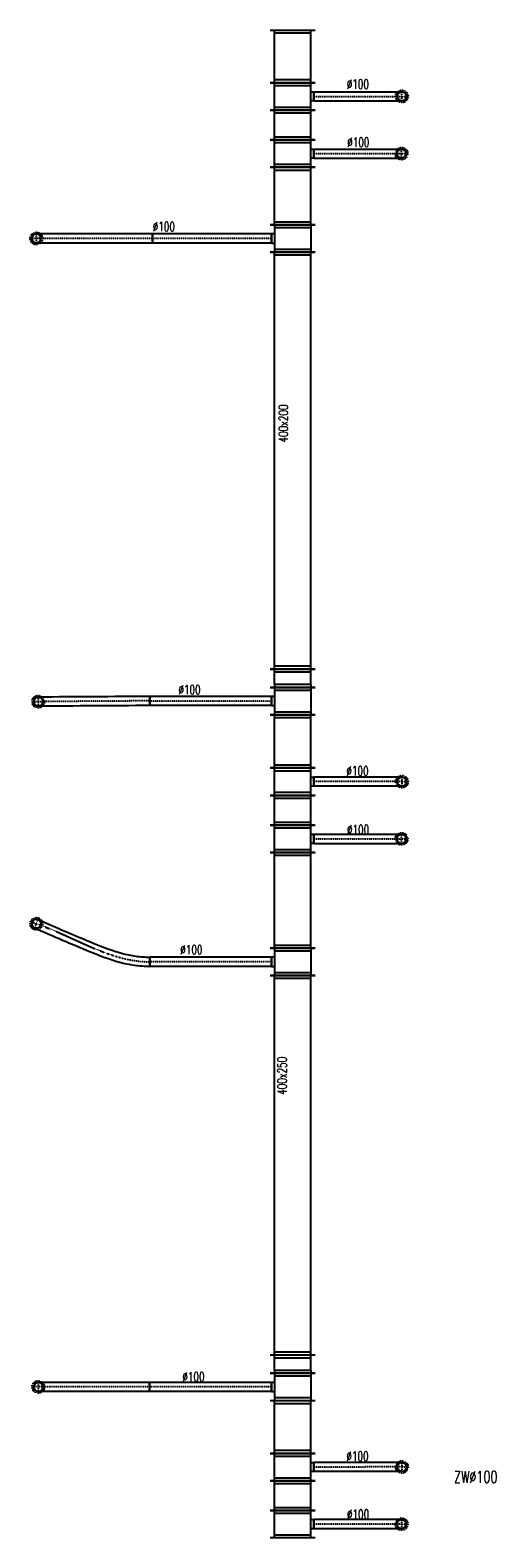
# Model space of a CAD drawing. Extents: x -7228 to 74941, y -112898 to 85621.
# Tile 212 of 256: x 28585 to 29096, y 35397 to 37047. Entities that reach past the tile are written whole.
import ezdxf

# ---------------------------------------------------------------- set-up
doc = ezdxf.new("R2010")
doc.units = 0
doc.linetypes.add('DASHDOT', pattern=[1, 0.5, -0.25, 0, -0.25])
doc.linetypes.add('DASHED', pattern=[0.75, 0.5, -0.25])
doc.layers.get('0').update_dxf_attribs({"color": 101, "linetype": 'CONTINUOUS'})
for name, color, linetype in [('E35', 6, 'CONTINUOUS'), ('FLUID-W9B', 7, 'CONTINUOUS'), ('FLUID-W9B-SYM', 7, 'CONTINUOUS'), ('m-went-opis', 86, 'CONTINUOUS')]:
    doc.layers.add(name, color=color, linetype=linetype)
doc.styles.add('tab-bud$0$ROMANS', font='romans', dxfattribs={"width": 0.7})
doc.linetypes.add('ZIGZAG', pattern='A,0.00254,-5.08,[131,ltypeshp.shx,S=5.08,R=0,X=-5.08,Y=0],-10.16,[131,ltypeshp.shx,S=5.08,R=180,X=5.08,Y=0],-5.08', length=20.32254)

# ---------------------------------------------------------------- blocks, each defined once
blk = doc.blocks.new('*U7467')
at = {"color": 4, "linetype": 'DASHED'}
blk.add_circle((0, 0), 67.5, dxfattribs=at)
at = {"color": 0, "linetype": 'ByBlock', "lineweight": -2}
blk.add_circle((0, 0), 50, dxfattribs=at)
blk = doc.blocks.new('*U7466')
at = {"color": 4, "linetype": 'DASHED'}
blk.add_circle((0, 0), 67.5, dxfattribs=at)
at = {"color": 0, "linetype": 'ByBlock', "lineweight": -2}
blk.add_circle((0, 0), 50, dxfattribs=at)
blk = doc.blocks.new('*U7465')
at = {"color": 4, "linetype": 'DASHED'}
blk.add_circle((0, 0), 67.5, dxfattribs=at)
at = {"color": 0, "linetype": 'ByBlock', "lineweight": -2}
blk.add_circle((0, 0), 50, dxfattribs=at)
blk = doc.blocks.new('*U7454')
at = {"color": 4, "linetype": 'DASHED'}
blk.add_circle((0, 0), 67.5, dxfattribs=at)
at = {"color": 0, "linetype": 'ByBlock', "lineweight": -2}
blk.add_circle((0, 0), 50, dxfattribs=at)
blk = doc.blocks.new('*U7453')
at = {"color": 4, "linetype": 'DASHED'}
blk.add_circle((0, 0), 67.5, dxfattribs=at)
at = {"color": 0, "linetype": 'ByBlock', "lineweight": -2}
blk.add_circle((0, 0), 50, dxfattribs=at)
blk = doc.blocks.new('*U7435')
at = {"color": 4, "linetype": 'DASHED'}
blk.add_circle((0, 0), 67.5, dxfattribs=at)
at = {"color": 0, "linetype": 'ByBlock', "lineweight": -2}
blk.add_circle((0, 0), 50, dxfattribs=at)
blk = doc.blocks.new('*U7452')
at = {"color": 4, "linetype": 'DASHED'}
blk.add_circle((0, 0), 67.5, dxfattribs=at)
at = {"color": 0, "linetype": 'ByBlock', "lineweight": -2}
blk.add_circle((0, 0), 50, dxfattribs=at)
blk = doc.blocks.new('*U7451')
at = {"color": 4, "linetype": 'DASHED'}
blk.add_circle((0, 0), 67.5, dxfattribs=at)
at = {"color": 0, "linetype": 'ByBlock', "lineweight": -2}
blk.add_circle((0, 0), 50, dxfattribs=at)
blk = doc.blocks.new('*U7433')
at = {"color": 4, "linetype": 'DASHED'}
blk.add_circle((0, 0), 67.5, dxfattribs=at)
at = {"color": 0, "linetype": 'ByBlock', "lineweight": -2}
blk.add_circle((0, 0), 50, dxfattribs=at)
blk = doc.blocks.new('*U7432')
at = {"color": 4, "linetype": 'DASHED'}
blk.add_circle((0, 0), 67.5, dxfattribs=at)
at = {"color": 0, "linetype": 'ByBlock', "lineweight": -2}
blk.add_circle((0, 0), 50, dxfattribs=at)
blk = doc.blocks.new('*U7464')
at = {"color": 1, "linetype": 'Continuous', "lineweight": -2}
for p, q in [((-150, -245), (-150, 245)), ((150, 245), (150, -245)), ((50, -230), (-50, -230))]:
    blk.add_line(p, q, dxfattribs=at)
at = {"color": 0, "linetype": 'ByBlock', "lineweight": -2}
for p, q in [((-150, 200), (150, 200)), ((-150, -200), (150, -200)), ((-50, -230), (-50, -200)), ((50, -200), (50, -230))]:
    blk.add_line(p, q, dxfattribs=at)
at = {"color": 4, "linetype": 'Continuous'}
for p, q in [((-120, -200), (-120, 200)), ((120, 200), (120, -200))]:
    blk.add_line(p, q, dxfattribs=at)
blk = doc.blocks.new('*U7463')
at = {"color": 1, "linetype": 'Continuous', "lineweight": -2}
for p, q in [((-162.5, -245), (-162.5, 245)), ((162.5, 245), (162.5, -245))]:
    blk.add_line(p, q, dxfattribs=at)
at = {"color": 0, "linetype": 'ByBlock', "lineweight": -2}
for p, q in [((-162.5, 200), (162.5, 200)), ((-162.5, -200), (162.5, -200))]:
    blk.add_line(p, q, dxfattribs=at)
at = {"color": 4, "linetype": 'Continuous'}
for p, q in [((-132.5, -200), (-132.5, 200)), ((132.5, 200), (132.5, -200))]:
    blk.add_line(p, q, dxfattribs=at)
blk = doc.blocks.new('*U7462')
at = {"color": 1, "linetype": 'Continuous', "lineweight": -2}
for p, q in [((-150, -245), (-150, 245)), ((150, 245), (150, -245)), ((50, -230), (-50, -230))]:
    blk.add_line(p, q, dxfattribs=at)
at = {"color": 0, "linetype": 'ByBlock', "lineweight": -2}
for p, q in [((-150, 200), (150, 200)), ((-150, -200), (150, -200)), ((-50, -230), (-50, -200)), ((50, -200), (50, -230))]:
    blk.add_line(p, q, dxfattribs=at)
at = {"color": 4, "linetype": 'Continuous'}
for p, q in [((-120, -200), (-120, 200)), ((120, 200), (120, -200))]:
    blk.add_line(p, q, dxfattribs=at)
blk = doc.blocks.new('*U7461')
at = {"color": 1, "linetype": 'Continuous', "lineweight": -2}
blk.add_line((0, -50), (0, 50), dxfattribs=at)
at = {"color": 4, "linetype": 'DASHED', "lineweight": -2}
blk.add_arc((961, 0), 50, 90, 270, dxfattribs=at)
at = {"color": 0, "lineweight": -2}
blk.add_arc((961, 0), 50, 270, 90, dxfattribs=at)
at = {"color": 1, "linetype": 'ZIGZAG', "lineweight": -2, "ltscale": 0.4}
for points in [[(961, 50), (0, 50)], [(961, -50), (0, -50)]]:
    blk.add_spline(points, degree=3, dxfattribs=at)
at = {"layer": 'FLUID-W9B-SYM', "color": 2, "linetype": 'DASHDOT'}
for p, q in [((961, 50), (961, -50)), ((961, 0), (1011, 0))]:
    blk.add_line(p, q, dxfattribs=at)
at = {"layer": 'FLUID-W9B-SYM', "color": 2, "linetype": 'DASHDOT', "start_tangent": (-1, 0), "end_tangent": (-1, 0)}
blk.add_spline([(961, 0), (0, 0)], degree=3, dxfattribs=at)
blk = doc.blocks.new('*U7460')
at = {"color": 1, "linetype": 'Continuous', "lineweight": -2}
blk.add_line((0, -50), (0, 50), dxfattribs=at)
at = {"color": 4, "linetype": 'DASHED', "lineweight": -2}
blk.add_arc((965, 2), 50, 90.0919, 270.0919, dxfattribs=at)
at = {"color": 0, "lineweight": -2}
blk.add_arc((965, 2), 50, 270.0919, 90.0919, dxfattribs=at)
at = {"color": 1, "linetype": 'ZIGZAG', "lineweight": -2, "ltscale": 0.4}
for points in [[(965, 52), (0, 50)], [(965, -48), (0, -50)]]:
    blk.add_spline(points, degree=3, dxfattribs=at)
at = {"layer": 'FLUID-W9B-SYM', "color": 2, "linetype": 'DASHDOT'}
for p, q in [((965, 52), (965, -48)), ((965, 2), (1015, 2))]:
    blk.add_line(p, q, dxfattribs=at)
at = {"layer": 'FLUID-W9B-SYM', "color": 2, "linetype": 'DASHDOT', "start_tangent": (-0.999999, -0.001604), "end_tangent": (-1, 0)}
blk.add_spline([(965, 2), (0, 0)], degree=3, dxfattribs=at)
blk = doc.blocks.new('*U7459')
at = {"color": 1, "linetype": 'Continuous', "lineweight": -2}
for p, q in [((-288.5, -245), (-288.5, 245)), ((288.5, 245), (288.5, -245))]:
    blk.add_line(p, q, dxfattribs=at)
at = {"color": 0, "linetype": 'ByBlock', "lineweight": -2}
for p, q in [((-288.5, 200), (288.5, 200)), ((-288.5, -200), (288.5, -200))]:
    blk.add_line(p, q, dxfattribs=at)
at = {"color": 4, "linetype": 'Continuous'}
for p, q in [((-258.5, -200), (-258.5, 200)), ((258.5, 200), (258.5, -200))]:
    blk.add_line(p, q, dxfattribs=at)
blk = doc.blocks.new('*U7458')
at = {"color": 1, "linetype": 'Continuous', "lineweight": -2}
for p, q in [((-150, -245), (-150, 245)), ((150, 245), (150, -245)), ((50, -230), (-50, -230))]:
    blk.add_line(p, q, dxfattribs=at)
at = {"color": 0, "linetype": 'ByBlock', "lineweight": -2}
for p, q in [((-150, 200), (150, 200)), ((-150, -200), (150, -200)), ((-50, -200), (-50, -230)), ((50, -230), (50, -200))]:
    blk.add_line(p, q, dxfattribs=at)
at = {"color": 4, "linetype": 'Continuous'}
for p, q in [((-120, -200), (-120, 200)), ((120, 200), (120, -200))]:
    blk.add_line(p, q, dxfattribs=at)
blk = doc.blocks.new('*U7457')
at = {"color": 1, "linetype": 'Continuous', "lineweight": -2}
for p, q in [((-100, -245), (-100, 245)), ((100, 245), (100, -245))]:
    blk.add_line(p, q, dxfattribs=at)
at = {"color": 0, "linetype": 'ByBlock', "lineweight": -2}
for p, q in [((-70, 200), (-100, 200)), ((-70, 200), (70, 200)), ((70, 200), (100, 200)), ((-70, -200), (-100, -200)), ((-70, -200), (70, -200)), ((70, -200), (100, -200))]:
    blk.add_line(p, q, dxfattribs=at)
at = {"color": 4, "linetype": 'Continuous'}
for p, q in [((-70, -200), (-70, 200)), ((70, 200), (70, -200))]:
    blk.add_line(p, q, dxfattribs=at)
blk = doc.blocks.new('*U7450')
at = {"color": 1, "linetype": 'Continuous', "lineweight": -2}
for p, q in [((-2076.5, -245), (-2076.5, 245)), ((2076.5, 245), (2076.5, -245))]:
    blk.add_line(p, q, dxfattribs=at)
at = {"color": 0, "linetype": 'ByBlock', "lineweight": -2}
for p, q in [((-2076.5, 200), (2076.5, 200)), ((-2076.5, -200), (2076.5, -200))]:
    blk.add_line(p, q, dxfattribs=at)
at = {"color": 4, "linetype": 'Continuous'}
for p, q in [((-2046.5, -200), (-2046.5, 200)), ((2046.5, 200), (2046.5, -200))]:
    blk.add_line(p, q, dxfattribs=at)
blk = doc.blocks.new('*U7456')
at = {"color": 1, "linetype": 'Continuous', "lineweight": -2}
for p, q in [((-669, -50), (-669, 50)), ((669, 50), (669, -50))]:
    blk.add_line(p, q, dxfattribs=at)
at = {"color": 0, "linetype": 'ByBlock', "lineweight": -2}
for p, q in [((-669, 50), (669, 50)), ((-669, -50), (669, -50))]:
    blk.add_line(p, q, dxfattribs=at)
at = {"layer": 'FLUID-W9B-SYM', "color": 2, "linetype": 'DASHDOT'}
blk.add_line((-669, 0), (669, 0), dxfattribs=at)
blk = doc.blocks.new('*U7455')
at = {"color": 1, "linetype": 'Continuous', "lineweight": -2}
blk.add_line((1216, 50), (1216, -50), dxfattribs=at)
at = {"color": 0, "linetype": 'ByBlock', "lineweight": -2}
blk.add_arc((0, 0), 50, 90, 270, dxfattribs=at)
at = {"color": 4, "linetype": 'DASHED', "lineweight": -2}
blk.add_arc((0, 0), 50, 270, 90, dxfattribs=at)
at = {"color": 1, "linetype": 'ZIGZAG', "lineweight": -2, "ltscale": 0.4}
for points in [[(1216, 50), (0, 50)], [(1216, -50), (0, -50)]]:
    blk.add_spline(points, degree=3, dxfattribs=at)
at = {"layer": 'FLUID-W9B-SYM', "color": 2, "linetype": 'DASHDOT'}
for p, q in [((0, 50), (0, -50)), ((0, 0), (-50, 0))]:
    blk.add_line(p, q, dxfattribs=at)
at = {"layer": 'FLUID-W9B-SYM', "color": 2, "linetype": 'DASHDOT', "start_tangent": (-1, 0), "end_tangent": (-1, 0)}
blk.add_spline([(1216, 0), (0, 0)], degree=3, dxfattribs=at)
blk = doc.blocks.new('*U7449')
at = {"color": 1, "linetype": 'Continuous', "lineweight": -2}
for p, q in [((-150, -245), (-150, 245)), ((150, 245), (150, -245)), ((50, -230), (-50, -230))]:
    blk.add_line(p, q, dxfattribs=at)
at = {"color": 0, "linetype": 'ByBlock', "lineweight": -2}
for p, q in [((-150, 200), (150, 200)), ((-150, -200), (150, -200)), ((-50, -200), (-50, -230)), ((50, -230), (50, -200))]:
    blk.add_line(p, q, dxfattribs=at)
at = {"color": 4, "linetype": 'Continuous'}
for p, q in [((-120, -200), (-120, 200)), ((120, 200), (120, -200))]:
    blk.add_line(p, q, dxfattribs=at)
blk = doc.blocks.new('*U7448')
at = {"color": 1, "linetype": 'Continuous', "lineweight": -2}
for p, q in [((-523, -245), (-523, 245)), ((523, 245), (523, -245))]:
    blk.add_line(p, q, dxfattribs=at)
at = {"color": 0, "linetype": 'ByBlock', "lineweight": -2}
for p, q in [((-523, 200), (523, 200)), ((-523, -200), (523, -200))]:
    blk.add_line(p, q, dxfattribs=at)
at = {"color": 4, "linetype": 'Continuous'}
for p, q in [((-493, -200), (-493, 200)), ((493, 200), (493, -200))]:
    blk.add_line(p, q, dxfattribs=at)
blk = doc.blocks.new('*U7447')
at = {"color": 1, "linetype": 'Continuous', "lineweight": -2}
for p, q in [((-666.5, -50), (-666.5, 50)), ((666.5, 50), (666.5, -50))]:
    blk.add_line(p, q, dxfattribs=at)
at = {"color": 0, "linetype": 'ByBlock', "lineweight": -2}
for p, q in [((-666.5, 50), (666.5, 50)), ((-666.5, -50), (666.5, -50))]:
    blk.add_line(p, q, dxfattribs=at)
at = {"layer": 'FLUID-W9B-SYM', "color": 2, "linetype": 'DASHDOT'}
blk.add_line((-666.5, 0), (666.5, 0), dxfattribs=at)
blk = doc.blocks.new('*U7446')
at = {"color": 1, "linetype": 'Continuous', "lineweight": -2}
blk.add_line((0, 50), (0, -50), dxfattribs=at)
at = {"color": 0, "lineweight": -2}
blk.add_arc((-1242, 417), 50, 71.4316, 251.4316, dxfattribs=at)
at = {"color": 4, "linetype": 'DASHED', "lineweight": -2}
blk.add_arc((-1242, 417), 50, 251.4316, 71.4316, dxfattribs=at)
at = {"color": 1, "linetype": 'ZIGZAG', "lineweight": -2, "ltscale": 0.4}
for points in [[(-1258, 370), (-649, 110), (-333, -3), (-169, -37), (0, -50)], [(-1226, 465), (-610, 202), (-307, 94), (-154, 62), (0, 50)]]:
    blk.add_spline(points, degree=3, dxfattribs=at)
at = {"layer": 'FLUID-W9B-SYM', "color": 2, "linetype": 'DASHDOT'}
for p, q in [((-1242, 417), (-1289, 433)), ((-1258, 370), (-1226, 465))]:
    blk.add_line(p, q, dxfattribs=at)
at = {"layer": 'FLUID-W9B-SYM', "color": 2, "linetype": 'DASHDOT', "start_tangent": (0.947944, -0.318437), "end_tangent": (1, 0)}
blk.add_spline([(-1242, 417), (0, 0)], degree=3, dxfattribs=at)
blk = doc.blocks.new('*U7445')
at = {"color": 1, "linetype": 'Continuous', "lineweight": -2}
for p, q in [((-150, -245), (-150, 245)), ((150, 245), (150, -245)), ((50, -230), (-50, -230))]:
    blk.add_line(p, q, dxfattribs=at)
at = {"color": 0, "linetype": 'ByBlock', "lineweight": -2}
for p, q in [((-150, 200), (150, 200)), ((-150, -200), (150, -200)), ((-50, -230), (-50, -200)), ((50, -200), (50, -230))]:
    blk.add_line(p, q, dxfattribs=at)
at = {"color": 4, "linetype": 'Continuous'}
for p, q in [((-120, -200), (-120, 200)), ((120, 200), (120, -200))]:
    blk.add_line(p, q, dxfattribs=at)
blk = doc.blocks.new('*U7444')
at = {"color": 1, "linetype": 'Continuous', "lineweight": -2}
for p, q in [((-163, -245), (-163, 245)), ((163, 245), (163, -245))]:
    blk.add_line(p, q, dxfattribs=at)
at = {"color": 0, "linetype": 'ByBlock', "lineweight": -2}
for p, q in [((-163, 200), (163, 200)), ((-163, -200), (163, -200))]:
    blk.add_line(p, q, dxfattribs=at)
at = {"color": 4, "linetype": 'Continuous'}
for p, q in [((-133, -200), (-133, 200)), ((133, 200), (133, -200))]:
    blk.add_line(p, q, dxfattribs=at)
blk = doc.blocks.new('*U7443')
at = {"color": 1, "linetype": 'Continuous', "lineweight": -2}
for p, q in [((-150, -245), (-150, 245)), ((150, 245), (150, -245)), ((50, -230), (-50, -230))]:
    blk.add_line(p, q, dxfattribs=at)
at = {"color": 0, "linetype": 'ByBlock', "lineweight": -2}
for p, q in [((-150, 200), (150, 200)), ((-150, -200), (150, -200)), ((-50, -230), (-50, -200)), ((50, -200), (50, -230))]:
    blk.add_line(p, q, dxfattribs=at)
at = {"color": 4, "linetype": 'Continuous'}
for p, q in [((-120, -200), (-120, 200)), ((120, 200), (120, -200))]:
    blk.add_line(p, q, dxfattribs=at)
blk = doc.blocks.new('*U7442')
at = {"color": 1, "linetype": 'Continuous', "lineweight": -2}
blk.add_line((-961, -50), (-961, 50), dxfattribs=at)
at = {"color": 4, "linetype": 'DASHED', "lineweight": -2}
blk.add_arc((0, 0), 50, 90, 270, dxfattribs=at)
at = {"color": 0, "linetype": 'ByBlock', "lineweight": -2}
blk.add_arc((0, 0), 50, 270, 90, dxfattribs=at)
at = {"color": 1, "linetype": 'ZIGZAG', "lineweight": -2, "ltscale": 0.4}
for points in [[(-961, 50), (0, 50)], [(-961, -50), (0, -50)]]:
    blk.add_spline(points, degree=3, dxfattribs=at)
at = {"layer": 'FLUID-W9B-SYM', "color": 2, "linetype": 'DASHDOT'}
for p, q in [((0, -50), (0, 50)), ((0, 0), (50, 0))]:
    blk.add_line(p, q, dxfattribs=at)
at = {"layer": 'FLUID-W9B-SYM', "color": 2, "linetype": 'DASHDOT', "start_tangent": (1, 0), "end_tangent": (1, 0)}
blk.add_spline([(-961, 0), (0, 0)], degree=3, dxfattribs=at)
blk = doc.blocks.new('*U7441')
at = {"color": 1, "linetype": 'Continuous', "lineweight": -2}
blk.add_line((0, -50), (0, 50), dxfattribs=at)
at = {"color": 4, "linetype": 'DASHED', "lineweight": -2}
blk.add_arc((965, 0), 50, 90, 270, dxfattribs=at)
at = {"color": 0, "lineweight": -2}
blk.add_arc((965, 0), 50, 270, 90, dxfattribs=at)
at = {"color": 1, "linetype": 'ZIGZAG', "lineweight": -2, "ltscale": 0.4}
for points in [[(965, 50), (0, 50)], [(965, -50), (0, -50)]]:
    blk.add_spline(points, degree=3, dxfattribs=at)
at = {"layer": 'FLUID-W9B-SYM', "color": 2, "linetype": 'DASHDOT'}
for p, q in [((965, 50), (965, -50)), ((965, 0), (1015, 0))]:
    blk.add_line(p, q, dxfattribs=at)
at = {"layer": 'FLUID-W9B-SYM', "color": 2, "linetype": 'DASHDOT', "start_tangent": (-1, 0), "end_tangent": (-1, 0)}
blk.add_spline([(965, 0), (0, 0)], degree=3, dxfattribs=at)
blk = doc.blocks.new('*U7440')
at = {"color": 1, "linetype": 'Continuous', "lineweight": -2}
for p, q in [((-291.5, -245), (-291.5, 245)), ((291.5, 245), (291.5, -245))]:
    blk.add_line(p, q, dxfattribs=at)
at = {"color": 0, "linetype": 'ByBlock', "lineweight": -2}
for p, q in [((-291.5, 200), (291.5, 200)), ((-291.5, -200), (291.5, -200))]:
    blk.add_line(p, q, dxfattribs=at)
at = {"color": 4, "linetype": 'Continuous'}
for p, q in [((-261.5, -200), (-261.5, 200)), ((261.5, 200), (261.5, -200))]:
    blk.add_line(p, q, dxfattribs=at)
blk = doc.blocks.new('*U7439')
at = {"color": 1, "linetype": 'Continuous', "lineweight": -2}
for p, q in [((-150, -245), (-150, 245)), ((150, 245), (150, -245)), ((50, -230), (-50, -230))]:
    blk.add_line(p, q, dxfattribs=at)
at = {"color": 0, "linetype": 'ByBlock', "lineweight": -2}
for p, q in [((-150, 200), (150, 200)), ((-150, -200), (150, -200)), ((-50, -200), (-50, -230)), ((50, -230), (50, -200))]:
    blk.add_line(p, q, dxfattribs=at)
at = {"color": 4, "linetype": 'Continuous'}
for p, q in [((-120, -200), (-120, 200)), ((120, 200), (120, -200))]:
    blk.add_line(p, q, dxfattribs=at)
blk = doc.blocks.new('*U7438')
at = {"color": 1, "linetype": 'Continuous', "lineweight": -2}
for p, q in [((-666.5, -50), (-666.5, 50)), ((666.5, 50), (666.5, -50))]:
    blk.add_line(p, q, dxfattribs=at)
at = {"color": 0, "linetype": 'ByBlock', "lineweight": -2}
for p, q in [((-666.5, 50), (666.5, 50)), ((-666.5, -50), (666.5, -50))]:
    blk.add_line(p, q, dxfattribs=at)
at = {"layer": 'FLUID-W9B-SYM', "color": 2, "linetype": 'DASHDOT'}
blk.add_line((-666.5, 0), (666.5, 0), dxfattribs=at)
blk = doc.blocks.new('*U7437')
at = {"color": 1, "linetype": 'Continuous', "lineweight": -2}
blk.add_line((1221, 58), (1221, -42), dxfattribs=at)
at = {"color": 0, "linetype": 'ByBlock', "lineweight": -2}
blk.add_arc((0, 0), 50, 90.5312, 270.5312, dxfattribs=at)
at = {"color": 4, "linetype": 'DASHED', "lineweight": -2}
blk.add_arc((0, 0), 50, 270.5312, 90.5312, dxfattribs=at)
at = {"color": 1, "linetype": 'ZIGZAG', "lineweight": -2, "ltscale": 0.4}
for points in [[(1221, 58), (0, 50)], [(1221, -42), (0, -50)]]:
    blk.add_spline(points, degree=3, dxfattribs=at)
at = {"layer": 'FLUID-W9B-SYM', "color": 2, "linetype": 'DASHDOT'}
for p, q in [((0, 50), (0, -50)), ((0, 0), (-50, 0))]:
    blk.add_line(p, q, dxfattribs=at)
at = {"layer": 'FLUID-W9B-SYM', "color": 2, "linetype": 'DASHDOT', "start_tangent": (-1, 0), "end_tangent": (-0.999957, -0.009272)}
blk.add_spline([(1221, 8), (0, 0)], degree=3, dxfattribs=at)
blk = doc.blocks.new('*U7436')
at = {"color": 1, "linetype": 'Continuous', "lineweight": -2}
for p, q in [((-100, -245), (-100, 245)), ((100, 245), (100, -245))]:
    blk.add_line(p, q, dxfattribs=at)
at = {"color": 0, "linetype": 'ByBlock', "lineweight": -2}
for p, q in [((-70, 200), (-100, 200)), ((-70, 200), (70, 200)), ((70, 200), (100, 200)), ((-70, -200), (-100, -200)), ((-70, -200), (70, -200)), ((70, -200), (100, -200))]:
    blk.add_line(p, q, dxfattribs=at)
at = {"color": 4, "linetype": 'Continuous'}
for p, q in [((-70, -200), (-70, 200)), ((70, 200), (70, -200))]:
    blk.add_line(p, q, dxfattribs=at)
blk = doc.blocks.new('*U7431')
at = {"color": 1, "linetype": 'Continuous', "lineweight": -2}
for p, q in [((-2281.5, -245), (-2281.5, 245)), ((2281.5, 245), (2281.5, -245))]:
    blk.add_line(p, q, dxfattribs=at)
at = {"color": 0, "linetype": 'ByBlock', "lineweight": -2}
for p, q in [((-2281.5, 200), (2281.5, 200)), ((-2281.5, -200), (2281.5, -200))]:
    blk.add_line(p, q, dxfattribs=at)
at = {"color": 4, "linetype": 'Continuous'}
for p, q in [((-2251.5, -200), (-2251.5, 200)), ((2251.5, 200), (2251.5, -200))]:
    blk.add_line(p, q, dxfattribs=at)
blk = doc.blocks.new('*U7430')
at = {"color": 1, "linetype": 'Continuous', "lineweight": -2}
for p, q in [((-150, -245), (-150, 245)), ((150, 245), (150, -245)), ((50, -230), (-50, -230))]:
    blk.add_line(p, q, dxfattribs=at)
at = {"color": 0, "linetype": 'ByBlock', "lineweight": -2}
for p, q in [((-150, 200), (150, 200)), ((-150, -200), (150, -200)), ((-50, -200), (-50, -230)), ((50, -230), (50, -200))]:
    blk.add_line(p, q, dxfattribs=at)
at = {"color": 4, "linetype": 'Continuous'}
for p, q in [((-120, -200), (-120, 200)), ((120, 200), (120, -200))]:
    blk.add_line(p, q, dxfattribs=at)
blk = doc.blocks.new('*U7429')
at = {"color": 1, "linetype": 'Continuous', "lineweight": -2}
for p, q in [((-314.5, -245), (-314.5, 245)), ((314.5, 245), (314.5, -245))]:
    blk.add_line(p, q, dxfattribs=at)
at = {"color": 0, "linetype": 'ByBlock', "lineweight": -2}
for p, q in [((-314.5, 200), (314.5, 200)), ((-314.5, -200), (314.5, -200))]:
    blk.add_line(p, q, dxfattribs=at)
at = {"color": 4, "linetype": 'Continuous'}
for p, q in [((-284.5, -200), (-284.5, 200)), ((284.5, 200), (284.5, -200))]:
    blk.add_line(p, q, dxfattribs=at)
blk = doc.blocks.new('*U7428')
at = {"color": 1, "linetype": 'Continuous', "lineweight": -2}
for p, q in [((-651, -50), (-651, 50)), ((651, 50), (651, -50))]:
    blk.add_line(p, q, dxfattribs=at)
at = {"color": 0, "linetype": 'ByBlock', "lineweight": -2}
for p, q in [((-651, 50), (651, 50)), ((-651, -50), (651, -50))]:
    blk.add_line(p, q, dxfattribs=at)
at = {"layer": 'FLUID-W9B-SYM', "color": 2, "linetype": 'DASHDOT'}
blk.add_line((-651, 0), (651, 0), dxfattribs=at)
blk = doc.blocks.new('*U7427')
at = {"color": 1, "linetype": 'Continuous', "lineweight": -2}
blk.add_line((1273, 50), (1273, -50), dxfattribs=at)
at = {"color": 0, "linetype": 'ByBlock', "lineweight": -2}
blk.add_arc((0, 0), 50, 90, 270, dxfattribs=at)
at = {"color": 4, "linetype": 'DASHED', "lineweight": -2}
blk.add_arc((0, 0), 50, 270, 90, dxfattribs=at)
at = {"color": 1, "linetype": 'ZIGZAG', "lineweight": -2, "ltscale": 0.4}
for points in [[(1273, 50), (0, 50)], [(1273, -50), (0, -50)]]:
    blk.add_spline(points, degree=3, dxfattribs=at)
at = {"layer": 'FLUID-W9B-SYM', "color": 2, "linetype": 'DASHDOT'}
for p, q in [((0, 50), (0, -50)), ((0, 0), (-50, 0))]:
    blk.add_line(p, q, dxfattribs=at)
at = {"layer": 'FLUID-W9B-SYM', "color": 2, "linetype": 'DASHDOT', "start_tangent": (-1, 0), "end_tangent": (-1, 0)}
blk.add_spline([(1273, 0), (0, 0)], degree=3, dxfattribs=at)
blk = doc.blocks.new('*U7426')
at = {"color": 1, "linetype": 'Continuous', "lineweight": -2}
for p, q in [((-150, -245), (-150, 245)), ((150, 245), (150, -245)), ((50, -230), (-50, -230))]:
    blk.add_line(p, q, dxfattribs=at)
at = {"color": 0, "linetype": 'ByBlock', "lineweight": -2}
for p, q in [((-150, 200), (150, 200)), ((-150, -200), (150, -200)), ((-50, -230), (-50, -200)), ((50, -200), (50, -230))]:
    blk.add_line(p, q, dxfattribs=at)
at = {"color": 4, "linetype": 'Continuous'}
for p, q in [((-120, -200), (-120, 200)), ((120, 200), (120, -200))]:
    blk.add_line(p, q, dxfattribs=at)
blk = doc.blocks.new('*U7425')
at = {"color": 1, "linetype": 'Continuous', "lineweight": -2}
for p, q in [((-163, -245), (-163, 245)), ((163, 245), (163, -245))]:
    blk.add_line(p, q, dxfattribs=at)
at = {"color": 0, "linetype": 'ByBlock', "lineweight": -2}
for p, q in [((-163, 200), (163, 200)), ((-163, -200), (163, -200))]:
    blk.add_line(p, q, dxfattribs=at)
at = {"color": 4, "linetype": 'Continuous'}
for p, q in [((-133, -200), (-133, 200)), ((133, 200), (133, -200))]:
    blk.add_line(p, q, dxfattribs=at)
blk = doc.blocks.new('*U7424')
at = {"color": 1, "linetype": 'Continuous', "lineweight": -2}
for p, q in [((-150, -245), (-150, 245)), ((150, 245), (150, -245)), ((50, -230), (-50, -230))]:
    blk.add_line(p, q, dxfattribs=at)
at = {"color": 0, "linetype": 'ByBlock', "lineweight": -2}
for p, q in [((-150, 200), (150, 200)), ((-150, -200), (150, -200)), ((-50, -230), (-50, -200)), ((50, -200), (50, -230))]:
    blk.add_line(p, q, dxfattribs=at)
at = {"color": 4, "linetype": 'Continuous'}
for p, q in [((-120, -200), (-120, 200)), ((120, 200), (120, -200))]:
    blk.add_line(p, q, dxfattribs=at)
blk = doc.blocks.new('*U7423')
at = {"color": 1, "linetype": 'Continuous', "lineweight": -2}
blk.add_line((-965, -50), (-965, 50), dxfattribs=at)
at = {"color": 4, "linetype": 'DASHED', "lineweight": -2}
blk.add_arc((0, 0), 50, 90, 270, dxfattribs=at)
at = {"color": 0, "linetype": 'ByBlock', "lineweight": -2}
blk.add_arc((0, 0), 50, 270, 90, dxfattribs=at)
at = {"color": 1, "linetype": 'ZIGZAG', "lineweight": -2, "ltscale": 0.4}
for points in [[(-965, 50), (0, 50)], [(-965, -50), (0, -50)]]:
    blk.add_spline(points, degree=3, dxfattribs=at)
at = {"layer": 'FLUID-W9B-SYM', "color": 2, "linetype": 'DASHDOT'}
for p, q in [((0, -50), (0, 50)), ((0, 0), (50, 0))]:
    blk.add_line(p, q, dxfattribs=at)
at = {"layer": 'FLUID-W9B-SYM', "color": 2, "linetype": 'DASHDOT', "start_tangent": (1, 0), "end_tangent": (1, 0)}
blk.add_spline([(-965, 0), (0, 0)], degree=3, dxfattribs=at)
blk = doc.blocks.new('*U7422')
at = {"color": 1, "linetype": 'Continuous', "lineweight": -2}
blk.add_line((-961, -50), (-961, 50), dxfattribs=at)
at = {"color": 4, "linetype": 'DASHED', "lineweight": -2}
blk.add_arc((0, 0), 50, 90, 270, dxfattribs=at)
at = {"color": 0, "linetype": 'ByBlock', "lineweight": -2}
blk.add_arc((0, 0), 50, 270, 90, dxfattribs=at)
at = {"color": 1, "linetype": 'ZIGZAG', "lineweight": -2, "ltscale": 0.4}
for points in [[(-961, 50), (0, 50)], [(-961, -50), (0, -50)]]:
    blk.add_spline(points, degree=3, dxfattribs=at)
at = {"layer": 'FLUID-W9B-SYM', "color": 2, "linetype": 'DASHDOT'}
for p, q in [((0, -50), (0, 50)), ((0, 0), (50, 0))]:
    blk.add_line(p, q, dxfattribs=at)
at = {"layer": 'FLUID-W9B-SYM', "color": 2, "linetype": 'DASHDOT', "start_tangent": (1, 0), "end_tangent": (1, 0)}
blk.add_spline([(-961, 0), (0, 0)], degree=3, dxfattribs=at)
blk = doc.blocks.new('*U7421')
at = {"color": 1, "linetype": 'Continuous', "lineweight": -2}
for p, q in [((-287.5, -245), (-287.5, 245)), ((287.5, 245), (287.5, -245))]:
    blk.add_line(p, q, dxfattribs=at)
at = {"color": 0, "linetype": 'ByBlock', "lineweight": -2}
for p, q in [((-287.5, 200), (287.5, 200)), ((-287.5, -200), (287.5, -200))]:
    blk.add_line(p, q, dxfattribs=at)
at = {"color": 4, "linetype": 'Continuous'}
for p, q in [((-257.5, -200), (-257.5, 200)), ((257.5, 200), (257.5, -200))]:
    blk.add_line(p, q, dxfattribs=at)
blk = doc.blocks.new('A$C57440DA0')
at = {"layer": 'FLUID-W9B', "color": 1, "linetype": 'Continuous'}
for name, p, xscale, yscale, zscale, rotation in [('*U7421', (10624, -2698.2), 0.1, 0.1, 0.1, 90), ('*U7424', (10624, -2741.9), 0.1000000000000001, 0.1000000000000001, 0.1, 90), ('*U7423', (10743.5, -2741.9), 0.1000000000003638, 0.1, 0.1, 359.9999999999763), ('*U7425', (10624, -2773.2), 0.1, 0.1, 0.1, 90), ('*U7426', (10624, -2804.5), 0.09999999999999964, 0.09999999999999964, 0.1, 90), ('*U7422', (10743.1, -2804.5), 0.1000000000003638, 0.1, 0.1, 359.9999999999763), ('*U7429', (10624, -2851), 0.1, 0.1, 0.1, 90), ('*U7430', (10624, -2897.4), 0.09999999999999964, 0.09999999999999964, 0.1, 270), ('*U7428', (10535.9, -2897.4), 0.1000000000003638, 0.1, 0.1, 179.9999999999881), ('*U7431', (10624, -3140.5), 0.1, 0.1, 0.1, 90), ('*U7436', (10624, -3378.7), 0.1, 0.1, 0.1, 90), ('*U7438', (10534.3, -3403.7), 0.1000000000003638, 0.1, 0.1, 179.9999999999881), ('*U7439', (10624, -3403.7, 3605), 0.1000000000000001, 0.1000000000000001, 0.09999999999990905, 270), ('*U7440', (10624, -3447.8), 0.1, 0.1, 0.1, 90), ('*U7443', (10624, -3491.9), 0.09999999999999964, 0.09999999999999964, 0.1, 90), ('*U7441', (10647, -3491.9), 0.1000000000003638, 0.1, 0.1, 359.9999999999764), ('*U7444', (10624, -3523.2), 0.1, 0.1, 0.1, 90), ('*U7445', (10624, -3554.5), 0.1000000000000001, 0.1000000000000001, 0.1, 90), ('*U7442', (10743.1, -3554.5), 0.1000000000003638, 0.1, 0.1, 359.9999999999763), ('*U7448', (10624, -3621.8), 0.1, 0.1, 0.1, 90), ('*U7449', (10624, -3689.1), 0.1000000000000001, 0.1000000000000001, 0.1, 270), ('*U7447', (10534.3, -3689.1), 0.1000000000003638, 0.1, 0.1, 179.9999999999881), ('*U7450', (10624, -3911.8), 0.1, 0.1, 0.1, 90), ('*U7457', (10624, -4129.4), 0.1, 0.1, 0.1, 90), ('*U7458', (10624, -4154.4), 0.09999999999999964, 0.09999999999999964, 0.1, 270), ('*U7456', (10534.1, -4154.4), 0.1000000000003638, 0.1, 0.1, 179.9999999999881), ('*U7459', (10624, -4198.2), 0.1, 0.1, 0.1, 90), ('*U7462', (10624, -4242.1), 0.1, 0.1, 0.1, 90), ('*U7460', (10647, -4242.1), 0.1000000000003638, 0.1, 0.1, 359.9999999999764), ('*U7463', (10624, -4273.3), 0.1, 0.1, 0.1, 90), ('*U7464', (10624, -4304.5), 0.09999999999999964, 0.09999999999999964, 0.1, 90), ('*U7461', (10647, -4304.5), 0.1000000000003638, 0.1, 0.1, 359.9999999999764)]:
    blk.add_blockref(name, p, dxfattribs=dict(at, xscale=xscale, yscale=yscale, zscale=zscale, rotation=rotation))
at = {"layer": 'FLUID-W9B', "color": 1, "linetype": 'Continuous', "xscale": 0.1000000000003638, "zscale": 0.1}
for name, p, yscale in [('*U7432', (10743.5, -2741.9), 0.1000000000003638), ('*U7433', (10743.1, -2804.5), 0.1000000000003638), ('*U7435', (10343.5, -2897.4), 0.1000000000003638), ('*U7427', (10343.5, -2897.4), 0.1), ('*U7453', (10345.6, -3404.4), 0.1000000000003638), ('*U7437', (10345.6, -3404.4), 0.1), ('*U7451', (10743.5, -3491.9), 0.1000000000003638), ('*U7452', (10743.1, -3554.5), 0.1000000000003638), ('*U7454', (10343.5, -3647.4), 0.1000000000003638), ('*U7446', (10467.7, -3689.1), 0.1), ('*U7465', (10345.6, -4154.4), 0.1000000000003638), ('*U7455', (10345.6, -4154.4), 0.1), ('*U7466', (10743.5, -4241.9), 0.1000000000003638), ('*U7467', (10743.1, -4304.5), 0.1000000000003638)]:
    blk.add_blockref(name, p, dxfattribs=dict(at, yscale=yscale))
at = {"layer": 'm-went-opis', "style": 'tab-bud$0$ROMANS', "width": 0.7}
for s, height, rotation, p in [('%%c100', 10.11, 360, (10683.2, -2733.6, 0)), ('%%c100', 10.11, 360, (10683.7, -2797.2, 0)), ('%%c100', 10.11, 360, (10470.9, -2889.5, 0)), ('400x200', 10.11, 90, (10618.8, -3120.7)), ('%%c100', 10.11, 360, (10499, -3396.3, 0)), ('%%c100', 10.11, 360, (10682.8, -3485.2, 0)), ('%%c100', 10.11, 360, (10683.4, -3549.4, 0)), ('%%c100', 10.11, 360, (10501, -3680.9, 0)), ('400x250', 10.11, 90, (10617.5, -3834.6)), ('%%c100', 10.11, 360, (10503.3, -4148.2, 0)), ('%%c100', 10.11, 360, (10682.8, -4235.2, 0)), ('ZW%%c100', 12.78, 359.9414, (10800.5, -4259.2, 0)), ('%%c100', 10.11, 360, (10683.4, -4298.7, 0))]:
    blk.add_text(s, height=height, rotation=rotation, dxfattribs=at).set_placement(p)

msp = doc.modelspace()

# ---------------------------------------------------------------- block references
at = {"layer": 'E35'}
msp.add_blockref('A$C57440DA0', (18248.5, 39716.472), dxfattribs=at)

doc.saveas('drawing.dxf')
